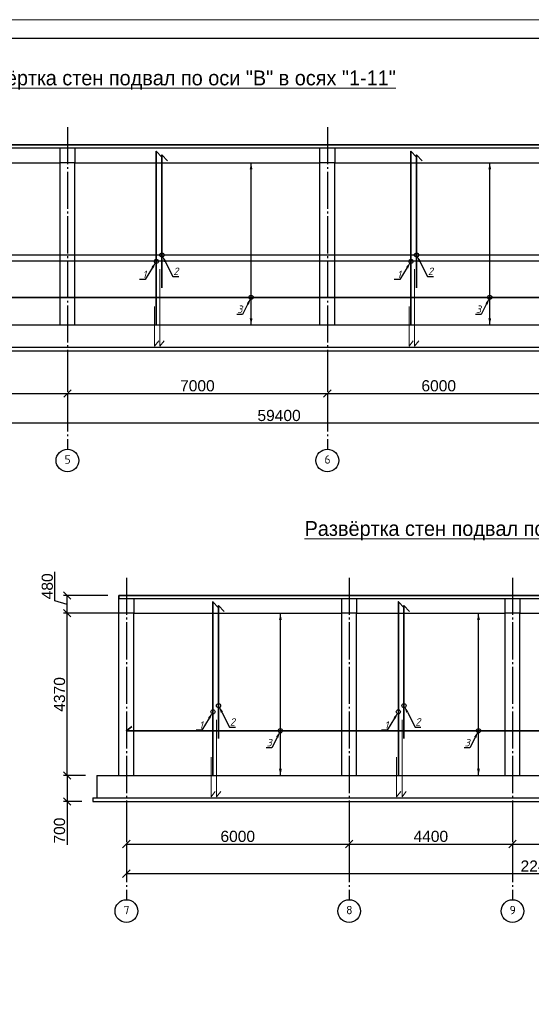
# Model space of a CAD drawing. Header units: millimetres. Extents: x -33345 to 4712671, y -3392 to 121473.
# Tile 227 of 256: x 1230331 to 1244112, y 59991 to 86501. Entities that reach past the tile are written whole.
import ezdxf
from ezdxf import colors
from ezdxf.entities.mleader import LeaderData, LeaderLine
from ezdxf.math import Vec2, Vec3

# ---------------------------------------------------------------- set-up
doc = ezdxf.new("R2010")
doc.units = ezdxf.units.MM
doc.linetypes.add('CENTER2', pattern=[28.575, 19.05, -3.175, 3.175, -3.175])
doc.linetypes.add('ГОСТ 2.303 5', pattern=[24, 20, -1.5, 1, -1.5])
doc.layers.add('00-Axes', color=1, linetype='CENTER2')
for name, color, linetype, lineweight in [('ACO-текст', 7, 'Continuous', 20), ('Lina', 7, 'Continuous', 20), ('w-Армирования', 172, 'Continuous', 30)]:
    doc.layers.add(name, color=color, linetype=linetype, lineweight=lineweight)
doc.styles.add('ISO', font='isocpeui.ttf')
doc.styles.add('ISOCPEUR_1.00', font='isocpeui.ttf')
doc.styles.get("Standard").update_dxf_attribs({"font": 'arial.ttf'})
doc.styles.add('X-U-RW-01$0$StyleROMANS', font='GOTHIC.TTF')
doc.styles.add('Текст1', font='isocpeui.ttf', dxfattribs={"height": 300})
doc.dimstyles.new('ISO-25$0', dxfattribs={"dimtxt": 300, "dimasz": 200, "dimexe": 100, "dimexo": 300, "dimgap": 50, "dimtad": 1, "dimdec": 0, "dimtxsty": 'Standard', "dimblk": 'OBLIQUE', "dimcen": 250, "dimadec": 0, "dimazin": 0, "dimtfac": 1, "dimtdec": 0, "dimtmove": 0, "dimatfit": 3, "dimldrblk": 'OBLIQUE', "dimfxl": 1.25, "dimarcsym": 0})

# ---------------------------------------------------------------- blocks, each defined once
blk = doc.blocks.new('awe4tD')
at = {"layer": 'Lina', "ltscale": 10}
blk.add_lwpolyline([(-44239015, 22734378), (-44314815, 22734378), (-44314815, 22776378), (-44239015, 22776378)], close=True, dxfattribs=at)
at = {"layer": 'Lina', "lineweight": 30, "ltscale": 10}
blk.add_lwpolyline([(-44239515, 22734878), (-44312815, 22734878), (-44312815, 22775878), (-44239515, 22775878)], close=True, dxfattribs=at)
blk = doc.blocks.new('_Oblique')
at = {"color": 0, "linetype": 'ByBlock', "lineweight": -2}
blk.add_line((-0.5, -0.5), (0.5, 0.5), dxfattribs=at)
blk = doc.blocks.new('*D1669')
at = {"color": 0, "lineweight": -2, "transparency": 16777216}
for p, q in [((1225618, 76739), (1225618, 76539)), ((1231618, 76739), (1231618, 76539)), ((1225618, 76439), (1231618, 76439))]:
    blk.add_line(p, q, dxfattribs=at)
at = {"layer": 'Defpoints', "color": 0, "transparency": 16777216}
for p in [(1225618, 76439), (1231618, 76439), (1231618, 76439)]:
    blk.add_point(p, dxfattribs=at)
at = {"color": 0, "lineweight": -2, "transparency": 16777216, "xscale": 200, "yscale": 200, "zscale": 200, "rotation": 180}
blk.add_blockref('_Oblique', (1225618, 76439), dxfattribs=at)
at = {"color": 0, "lineweight": -2, "transparency": 16777216, "xscale": 200, "yscale": 200, "zscale": 200}
blk.add_blockref('_Oblique', (1231618, 76439), dxfattribs=at)
at = {"color": 0, "lineweight": 0, "transparency": 16777216, "insert": (1228618, 76643), "char_height": 300, "attachment_point": 5}
blk.add_mtext('6000', dxfattribs=at)
blk = doc.blocks.new('*D1670')
at = {"color": 0, "lineweight": -2, "transparency": 16777216}
for p, q in [((1231618, 76739), (1231618, 76539)), ((1238618, 76739), (1238618, 76539)), ((1231618, 76439), (1238618, 76439))]:
    blk.add_line(p, q, dxfattribs=at)
at = {"layer": 'Defpoints', "color": 0, "transparency": 16777216}
for p in [(1231618, 76439), (1238618, 76439), (1238618, 76439)]:
    blk.add_point(p, dxfattribs=at)
at = {"color": 0, "lineweight": -2, "transparency": 16777216, "xscale": 200, "yscale": 200, "zscale": 200, "rotation": 180}
blk.add_blockref('_Oblique', (1231618, 76439), dxfattribs=at)
at = {"color": 0, "lineweight": -2, "transparency": 16777216, "xscale": 200, "yscale": 200, "zscale": 200}
blk.add_blockref('_Oblique', (1238618, 76439), dxfattribs=at)
at = {"color": 0, "lineweight": 0, "transparency": 16777216, "insert": (1235118, 76643), "char_height": 300, "attachment_point": 5}
blk.add_mtext('7000', dxfattribs=at)
blk = doc.blocks.new('*D1671')
at = {"color": 0, "lineweight": -2, "transparency": 16777216}
for p, q in [((1238618, 76739), (1238618, 76539)), ((1244618, 76739), (1244618, 76539)), ((1238618, 76439), (1244618, 76439))]:
    blk.add_line(p, q, dxfattribs=at)
at = {"layer": 'Defpoints', "color": 0, "transparency": 16777216}
for p in [(1238618, 76439), (1244618, 76439), (1244618, 76439)]:
    blk.add_point(p, dxfattribs=at)
at = {"color": 0, "lineweight": -2, "transparency": 16777216, "xscale": 200, "yscale": 200, "zscale": 200, "rotation": 180}
blk.add_blockref('_Oblique', (1238618, 76439), dxfattribs=at)
at = {"color": 0, "lineweight": -2, "transparency": 16777216, "xscale": 200, "yscale": 200, "zscale": 200}
blk.add_blockref('_Oblique', (1244618, 76439), dxfattribs=at)
at = {"color": 0, "lineweight": 0, "transparency": 16777216, "insert": (1241618, 76643), "char_height": 300, "attachment_point": 5}
blk.add_mtext('6000', dxfattribs=at)
blk = doc.blocks.new('*D1676')
at = {"color": 0, "lineweight": -2, "transparency": 16777216}
for p, q in [((1207618, 75939), (1207618, 75739)), ((1267018, 75939), (1267018, 75739)), ((1267018, 75639), (1207618, 75639))]:
    blk.add_line(p, q, dxfattribs=at)
at = {"layer": 'Defpoints', "color": 0, "transparency": 16777216}
for p in [(1207618, 75639), (1207618, 75639), (1267018, 75639)]:
    blk.add_point(p, dxfattribs=at)
at = {"color": 0, "lineweight": -2, "transparency": 16777216, "xscale": 200, "yscale": 200, "zscale": 200, "rotation": 180}
blk.add_blockref('_Oblique', (1207618, 75639), dxfattribs=at)
at = {"color": 0, "lineweight": -2, "transparency": 16777216, "xscale": 200, "yscale": 200, "zscale": 200}
blk.add_blockref('_Oblique', (1267018, 75639), dxfattribs=at)
at = {"color": 0, "lineweight": 0, "transparency": 16777216, "insert": (1237318, 75843), "char_height": 300, "attachment_point": 5}
blk.add_mtext('59400', dxfattribs=at)
blk = doc.blocks.new('*D1658')
at = {"color": 0, "lineweight": -2, "transparency": 16777216}
for p, q in [((1233205, 64607), (1233205, 64407)), ((1239205, 64607), (1239205, 64407)), ((1233205, 64307), (1239205, 64307))]:
    blk.add_line(p, q, dxfattribs=at)
at = {"layer": 'Defpoints', "color": 0, "transparency": 16777216}
for p in [(1233205, 64307), (1239205, 64307), (1239205, 64307)]:
    blk.add_point(p, dxfattribs=at)
at = {"color": 0, "lineweight": -2, "transparency": 16777216, "xscale": 200, "yscale": 200, "zscale": 200, "rotation": 180}
blk.add_blockref('_Oblique', (1233205, 64307), dxfattribs=at)
at = {"color": 0, "lineweight": -2, "transparency": 16777216, "xscale": 200, "yscale": 200, "zscale": 200}
blk.add_blockref('_Oblique', (1239205, 64307), dxfattribs=at)
at = {"color": 0, "lineweight": 0, "transparency": 16777216, "insert": (1236205, 64511), "char_height": 300, "attachment_point": 5}
blk.add_mtext('6000', dxfattribs=at)
blk = doc.blocks.new('*D1659')
at = {"color": 0, "lineweight": -2, "transparency": 16777216}
for p, q in [((1239205, 64607), (1239205, 64407)), ((1243605, 64607), (1243605, 64407)), ((1239205, 64307), (1243605, 64307))]:
    blk.add_line(p, q, dxfattribs=at)
at = {"layer": 'Defpoints', "color": 0, "transparency": 16777216}
for p in [(1239205, 64307), (1243605, 64307), (1243605, 64307)]:
    blk.add_point(p, dxfattribs=at)
at = {"color": 0, "lineweight": -2, "transparency": 16777216, "xscale": 200, "yscale": 200, "zscale": 200, "rotation": 180}
blk.add_blockref('_Oblique', (1239205, 64307), dxfattribs=at)
at = {"color": 0, "lineweight": -2, "transparency": 16777216, "xscale": 200, "yscale": 200, "zscale": 200}
blk.add_blockref('_Oblique', (1243605, 64307), dxfattribs=at)
at = {"color": 0, "lineweight": 0, "transparency": 16777216, "insert": (1241405, 64511), "char_height": 300, "attachment_point": 5}
blk.add_mtext('4400', dxfattribs=at)
blk = doc.blocks.new('*D1660')
at = {"color": 0, "lineweight": -2, "transparency": 16777216}
for p, q in [((1243605, 64607), (1243605, 64407)), ((1249605, 64607), (1249605, 64407)), ((1243605, 64307), (1249605, 64307))]:
    blk.add_line(p, q, dxfattribs=at)
at = {"layer": 'Defpoints', "color": 0, "transparency": 16777216}
for p in [(1243605, 64307), (1249605, 64307), (1249605, 64307)]:
    blk.add_point(p, dxfattribs=at)
at = {"color": 0, "lineweight": -2, "transparency": 16777216, "xscale": 200, "yscale": 200, "zscale": 200, "rotation": 180}
blk.add_blockref('_Oblique', (1243605, 64307), dxfattribs=at)
at = {"color": 0, "lineweight": -2, "transparency": 16777216, "xscale": 200, "yscale": 200, "zscale": 200}
blk.add_blockref('_Oblique', (1249605, 64307), dxfattribs=at)
at = {"color": 0, "lineweight": 0, "transparency": 16777216, "insert": (1246605, 64511), "char_height": 300, "attachment_point": 5}
blk.add_mtext('6000', dxfattribs=at)
blk = doc.blocks.new('*D1662')
at = {"color": 0, "lineweight": -2, "transparency": 16777216}
for p, q in [((1233205, 63807), (1233205, 63607)), ((1255605, 63807), (1255605, 63607)), ((1255605, 63507), (1233205, 63507))]:
    blk.add_line(p, q, dxfattribs=at)
at = {"layer": 'Defpoints', "color": 0, "transparency": 16777216}
for p in [(1233205, 63507), (1233205, 63507), (1255605, 63507)]:
    blk.add_point(p, dxfattribs=at)
at = {"color": 0, "lineweight": -2, "transparency": 16777216, "xscale": 200, "yscale": 200, "zscale": 200, "rotation": 180}
blk.add_blockref('_Oblique', (1233205, 63507), dxfattribs=at)
at = {"color": 0, "lineweight": -2, "transparency": 16777216, "xscale": 200, "yscale": 200, "zscale": 200}
blk.add_blockref('_Oblique', (1255605, 63507), dxfattribs=at)
at = {"color": 0, "lineweight": 0, "transparency": 16777216, "insert": (1244405, 63711), "char_height": 300, "attachment_point": 5}
blk.add_mtext('22400', dxfattribs=at)
blk = doc.blocks.new('*D1663')
at = {"color": 0, "lineweight": -2, "transparency": 16777216}
for p, q in [((1232105, 66149), (1231508, 66149)), ((1231608, 66149), (1231608, 65449)), ((1232005, 65449), (1231508, 65449)), ((1231608, 65449), (1231608, 64288))]:
    blk.add_line(p, q, dxfattribs=at)
at = {"layer": 'Defpoints', "color": 0, "transparency": 16777216}
for p in [(1231608, 66149), (1232405, 66149), (1232305, 65449)]:
    blk.add_point(p, dxfattribs=at)
at = {"color": 0, "lineweight": -2, "transparency": 16777216, "xscale": 200, "yscale": 200, "zscale": 200}
for p, rotation in [((1231608, 66149), 90), ((1231608, 65449), 270)]:
    blk.add_blockref('_Oblique', p, dxfattribs=dict(at, rotation=rotation))
at = {"color": 0, "transparency": 16777216, "insert": (1231405, 64668), "char_height": 300, "attachment_point": 5, "rotation": 90}
blk.add_mtext('700', dxfattribs=at)
blk = doc.blocks.new('*D1664')
at = {"color": 0, "lineweight": -2, "transparency": 16777216}
for p, q in [((1233105, 70519), (1231508, 70519)), ((1231608, 66149), (1231608, 70519)), ((1232105, 66149), (1231508, 66149))]:
    blk.add_line(p, q, dxfattribs=at)
at = {"layer": 'Defpoints', "color": 0, "transparency": 16777216}
for p in [(1231608, 70519), (1233405, 70519), (1232405, 66149)]:
    blk.add_point(p, dxfattribs=at)
at = {"color": 0, "lineweight": -2, "transparency": 16777216, "xscale": 200, "yscale": 200, "zscale": 200}
for p, rotation in [((1231608, 70519), 90), ((1231608, 66149), 270)]:
    blk.add_blockref('_Oblique', p, dxfattribs=dict(at, rotation=rotation))
at = {"color": 0, "transparency": 16777216, "insert": (1231405, 68334), "char_height": 300, "attachment_point": 5, "rotation": 90}
blk.add_mtext('4370', dxfattribs=at)
blk = doc.blocks.new('*D1665')
at = {"color": 0, "lineweight": -2, "transparency": 16777216}
for p, q in [((1231280, 70858), (1231280, 71631)), ((1231608, 70759), (1231280, 70858)), ((1232705, 70999), (1231508, 70999)), ((1231608, 70519), (1231608, 70999)), ((1233105, 70519), (1231508, 70519))]:
    blk.add_line(p, q, dxfattribs=at)
at = {"layer": 'Defpoints', "color": 0, "transparency": 16777216}
for p in [(1231608, 70999), (1233005, 70999), (1233405, 70519)]:
    blk.add_point(p, dxfattribs=at)
at = {"color": 0, "lineweight": -2, "transparency": 16777216, "xscale": 200, "yscale": 200, "zscale": 200}
for p, rotation in [((1231608, 70999), 90), ((1231608, 70519), 270)]:
    blk.add_blockref('_Oblique', p, dxfattribs=dict(at, rotation=rotation))
at = {"color": 0, "transparency": 16777216, "insert": (1231076, 71245), "char_height": 300, "attachment_point": 5, "rotation": 90}
blk.add_mtext('480', dxfattribs=at)

msp = doc.modelspace()

# ---------------------------------------------------------------- linework, layer by layer
at = {"color": 177, "lineweight": 30, "true_color": 0x293189}
for p, q in [((1207418.039, 83131.157), (1267218.039, 83131.157)), ((1225818.039, 82651.157), (1231418.039, 82651.157)), ((1231418.039, 78281.157), (1231418.039, 82651.157)), ((1231818.039, 78281.157), (1231818.039, 82651.157)), ((1231818.039, 82651.157), (1238418.039, 82651.157)), ((1238418.039, 78281.157), (1238418.039, 82651.157)), ((1238818.039, 78281.157), (1238818.039, 82651.157)), ((1238818.039, 82651.157), (1244418.039, 82651.157)), ((1206818.039, 78281.157), (1267818.039, 78281.157)), ((1206718.039, 77681.157), (1267918.039, 77681.157)), ((1206718.039, 77581.157), (1267918.039, 77581.157)), ((1233005.186, 66149.164), (1233005.186, 70999.164)), ((1233005.186, 70999.164), (1255805.186, 70999.164)), ((1233405.186, 66149.164), (1233405.186, 70519.164)), ((1233405.186, 70519.164), (1239005.186, 70519.164)), ((1239005.186, 66149.164), (1239005.186, 70519.164)), ((1239405.186, 66149.164), (1239405.186, 70519.164)), ((1239405.186, 70519.164), (1243405.186, 70519.164)), ((1243405.186, 66149.164), (1243405.186, 70519.164)), ((1243805.186, 66149.164), (1243805.186, 70519.164)), ((1243805.186, 70519.164), (1249405.186, 70519.164)), ((1232405.186, 66149.164), (1256405.186, 66149.164)), ((1232405.186, 66149.164), (1232405.186, 65549.164)), ((1232305.186, 65549.164), (1256505.186, 65549.164)), ((1232305.186, 65549.164), (1232305.186, 65449.164)), ((1232305.186, 65449.164), (1256505.186, 65449.164))]:
    msp.add_line(p, q, dxfattribs=at)
at = {"linetype": 'Continuous', "ltscale": 3}
for p, q in [((1236564.245, 78281.157), (1236564.245, 82651.157)), ((1242992.669, 78281.157), (1242992.669, 82651.157)), ((1266818.039, 80164.579), (1207818.039, 80164.579)), ((1266818.039, 79997.151), (1207818.039, 79997.151)), ((1237353.534, 66149.164), (1237353.534, 70519.164)), ((1242688.851, 66149.164), (1242688.851, 70519.164))]:
    msp.add_line(p, q, dxfattribs=at)
at = {"color": 152, "lineweight": 30}
for points in [[(1207418.039, 83051.157), (1267218.039, 83051.157), (1267218.039, 83131.157), (1207418.039, 83131.157)], [(1233005.186, 70919.164), (1255805.186, 70919.164), (1255805.186, 70999.164), (1233005.186, 70999.164)]]:
    msp.add_lwpolyline(points, close=True, dxfattribs=at)
at = {"color": 6, "lineweight": 30, "ltscale": 10}
for points in [[(1231418.039, 83051.157), (1231818.039, 83051.157), (1231818.039, 82651.157), (1231418.039, 82651.157)], [(1238418.039, 83051.157), (1238818.039, 83051.157), (1238818.039, 82651.157), (1238418.039, 82651.157)], [(1233005.186, 70919.164), (1233405.186, 70919.164), (1233405.186, 70519.164), (1233005.186, 70519.164)], [(1239005.186, 70919.164), (1239405.186, 70919.164), (1239405.186, 70519.164), (1239005.186, 70519.164)], [(1243405.186, 70919.164), (1243805.186, 70919.164), (1243805.186, 70519.164), (1243405.186, 70519.164)]]:
    msp.add_lwpolyline(points, close=True, dxfattribs=at)
at = {"linetype": 'Continuous', "ltscale": 3}
for centre in [(1234162.114, 80164.579), (1241021.144, 80164.579), (1234011.571, 79997.151), (1240870.601, 79997.151), (1236564.245, 79024.971), (1242992.669, 79024.971), (1235537.434, 67865.158), (1235687.977, 68032.586), (1240531.029, 67865.158), (1240681.573, 68032.586), (1237353.534, 67356.406), (1242688.851, 67356.406)]:
    msp.add_circle(centre, 56.25, dxfattribs=at)
for points in [[(1236564.245, 82651.157), (1236526.536, 82468.972), (1236601.953, 82468.972)], [(1242992.669, 82651.157), (1242954.961, 82468.972), (1243030.378, 82468.972)], [(1236564.245, 78281.157), (1236526.536, 78463.343), (1236601.953, 78463.343)], [(1242992.669, 78281.157), (1242954.961, 78463.343), (1243030.378, 78463.343)], [(1237353.534, 70519.164), (1237315.825, 70336.979), (1237391.242, 70336.979)], [(1242688.851, 70519.164), (1242651.142, 70336.979), (1242726.559, 70336.979)], [(1237353.534, 66149.164), (1237315.825, 66331.35), (1237391.242, 66331.35)], [(1242688.851, 66149.164), (1242651.142, 66331.35), (1242726.559, 66331.35)]]:
    msp.add_solid(points, dxfattribs=at)
at = {"layer": '00-Axes', "color": 251, "linetype": 'ГОСТ 2.303 5', "ltscale": 50, "true_color": 0x636466}
for points in [[(1231618.039, 83609.279), (1231618.039, 74939.438)], [(1238618.039, 83609.279), (1238618.039, 74939.438)], [(1238618.039, 83609.279), (1238618.039, 74939.438)], [(1233205.186, 71477.286), (1233205.186, 62807.445)], [(1239205.186, 71477.286), (1239205.186, 62807.445)], [(1243605.186, 71477.286), (1243605.186, 62807.445)]]:
    msp.add_lwpolyline(points, dxfattribs=at)
at = {"layer": '00-Axes', "color": 219, "linetype": 'ByBlock', "ltscale": 100, "true_color": 0x642165}
for centre in [(1231618.039, 74633.478), (1238618.039, 74633.478), (1238618.039, 74633.478), (1233205.186, 62501.485), (1239205.186, 62501.485), (1243605.186, 62501.485)]:
    msp.add_circle(centre, 305.96, dxfattribs=at)
at = {"layer": 'w-Армирования', "color": 0, "lineweight": 35, "ltscale": 100}
for points in [[(1234011.571, 78281.157), (1234011.571, 82959.975), (1234164.348, 82801.675)], [(1234162.114, 79281.157), (1234162.114, 82859.975), (1234314.892, 82701.675)], [(1240870.601, 78281.157), (1240870.601, 82959.975), (1241023.379, 82801.675)], [(1241021.144, 79281.157), (1241021.144, 82859.975), (1241173.922, 82701.675)], [(1266884.283, 79138.822), (1267018.039, 79024.852), (1207618.039, 79024.408), (1207764.246, 79139.787)], [(1235537.434, 66149.164), (1235537.434, 70827.982), (1235690.212, 70669.682)], [(1240531.029, 66149.164), (1240531.029, 70827.982), (1240683.807, 70669.682)], [(1235687.977, 67149.164), (1235687.977, 70727.982), (1235840.755, 70569.682)], [(1240681.573, 67149.164), (1240681.573, 70727.982), (1240834.351, 70569.682)], [(1255471.43, 67470.514), (1255605.186, 67356.544), (1233205.186, 67356.375), (1233351.393, 67471.754)]]:
    msp.add_lwpolyline(points, dxfattribs=at)
at = {"layer": 'w-Армирования', "lineweight": 0, "ltscale": 100}
for points in [[(1234109.946, 79781.157), (1234109.946, 77708.834), (1234225.324, 77855.04)], [(1240968.976, 79781.157), (1240968.976, 77708.834), (1241084.354, 77855.04)], [(1233959.402, 78781.157), (1233959.402, 77708.834), (1234074.78, 77855.04)], [(1240818.432, 78781.157), (1240818.432, 77708.834), (1240933.811, 77855.04)], [(1235635.809, 67649.164), (1235635.809, 65576.841), (1235751.187, 65723.048)], [(1240629.404, 67649.164), (1240629.404, 65576.841), (1240744.783, 65723.048)], [(1235485.265, 66649.164), (1235485.265, 65576.841), (1235600.644, 65723.048)], [(1240478.861, 66649.164), (1240478.861, 65576.841), (1240594.239, 65723.048)]]:
    msp.add_lwpolyline(points, dxfattribs=at)

# ---------------------------------------------------------------- block references
msp.add_blockref('awe4tD', (45517406.511, -22689876.566))

# ---------------------------------------------------------------- texts
at = {"insert": (351439.431, 62275.551), "char_height": 500, "width": 9875.6458, "attachment_point": 1, "style": 'ISO'}
msp.add_mtext('\\pi4343.31532;{\\LА-А\\P\\pi0;Армирование приямка. M 1:20}', dxfattribs=at)
at = {"layer": '00-Axes', "color": 219, "linetype": 'ByBlock', "ltscale": 100, "true_color": 0x642165, "char_height": 226.05869, "attachment_point": 1, "style": 'ISOCPEUR_1.00'}
for s, insert in [('\\pxqc;{\\fISOCPEUR|b0|i0|c204|p34;5}', (1231236.873, 74773.283)), ('\\pxqc;{\\fISOCPEUR|b0|i0|c204|p34;6}', (1238236.873, 74773.283)), ('\\pxqc;{\\fISOCPEUR|b0|i0|c204|p34;7}', (1232824.02, 62641.29)), ('\\pxqc;{\\fISOCPEUR|b0|i0|c204|p34;8}', (1238824.02, 62641.29)), ('\\pxqc;{\\fISOCPEUR|b0|i0|c204|p34;9}', (1243224.02, 62641.29))]:
    msp.add_mtext_dynamic_manual_height_columns(s, width=772.47909, gutter_width=706.433, heights=[0], dxfattribs=dict(at, insert=insert))
at = {"layer": 'ACO-текст', "char_height": 400, "width": 15252.33748, "attachment_point": 5, "line_spacing_factor": 0.9, "style": 'X-U-RW-01$0$StyleROMANS'}
for s, insert in [('\\pxt22;{\\L\\C0;Развёртка стен подвал по оси "В" в осях "1-11"}', (1234618.571, 84873.537)), ('\\pxt22;{\\L\\C0;Развёртка стен подвал по оси "А\\\\1" в осях "7-11"}', (1244071.069, 72741.544))]:
    msp.add_mtext(s, dxfattribs=dict(at, insert=insert))

# ---------------------------------------------------------------- dimensions: what is measured, and where the dimension line sits
at = {"color": 18, "lineweight": 0, "true_color": 0x000000}
for base, p1, p2, picture, middle in [((1231618.039, 76439.438), (1225618.039, 76439.438), (1231618.039, 76439.438), '*D1669', (1228618.039, 76642.61)), ((1238618.039, 76439.438), (1231618.039, 76439.438), (1238618.039, 76439.438), '*D1670', (1235118.039, 76642.61)), ((1244618.039, 76439.438), (1238618.039, 76439.438), (1244618.039, 76439.438), '*D1671', (1241618.039, 76642.61)), ((1207618.039, 75639.438), (1267018.039, 75639.438), (1207618.039, 75639.438), '*D1676', (1237318.039, 75842.61)), ((1239205.186, 64307.445), (1233205.186, 64307.445), (1239205.186, 64307.445), '*D1658', (1236205.186, 64510.617)), ((1243605.186, 64307.445), (1239205.186, 64307.445), (1243605.186, 64307.445), '*D1659', (1241405.186, 64510.617)), ((1249605.186, 64307.445), (1243605.186, 64307.445), (1249605.186, 64307.445), '*D1660', (1246605.186, 64510.617)), ((1233205.186, 63507.445), (1255605.186, 63507.445), (1233205.186, 63507.445), '*D1662', (1244405.186, 63710.617))]:
    dim = msp.add_linear_dim(base=base, p1=p1, p2=p2, dimstyle='ISO-25$0', dxfattribs=at)
    dim.commit()
    dim.dimension.update_dxf_attribs({"geometry": picture, "text_midpoint": middle})
for base, p1, p2, picture, middle in [((1231607.795, 70999.164), (1233405.186, 70519.164), (1233005.186, 70999.164), '*D1665', (1231076.451, 70907.616)), ((1231607.795, 70519.164), (1232405.186, 66149.164), (1233405.186, 70519.164), '*D1664', (1231404.52, 68334.164))]:
    dim = msp.add_linear_dim(base=base, p1=p1, p2=p2, angle=90, dimstyle='ISO-25$0', override={"dimtmove": 1})
    dim.commit()
    dim.dimension.update_dxf_attribs({"geometry": picture, "text_midpoint": middle})
dim = msp.add_linear_dim(base=(1231607.795, 66149.164), p1=(1232305.186, 65449.164), p2=(1232405.186, 66149.164), angle=90, dimstyle='ISO-25$0')
dim.commit()
dim.dimension.update_dxf_attribs({"geometry": '*D1663', "text_midpoint": (1231607.795, 64667.881), "dimtype": 160})

# ---------------------------------------------------------------- leaders
at = {"color": 244, "lineweight": 25, "true_color": 0x991b1e}
ml = msp.add_multileader_mtext('Standard', dxfattribs=at)
ml.set_content('2', color=(153, 27, 30), style='Текст1')
ml.set_leader_properties()
ml.build(insert=Vec2(0, 0))
ml.multileader.update_dxf_attribs({"text_left_attachment_type": 6, "text_right_attachment_type": 6, "dogleg_length": 0.36, "arrow_head_size": 200})
ctx = ml.context
ctx.base_point, ctx.char_height, ctx.arrow_head_size, ctx.plane_origin = Vec3(1234460.124, 79587.255), 200, 200, Vec3(1233739.619, 79794.945)
ctx.left_attachment, ctx.right_attachment, ctx.text_align_type = 6, 6, 2
notes = []
notes.append((ctx, [(1, (1, 1, 0), (1234459.764, 79587.255), (1, 0), 0.36, [(0, [(1234162.114, 80164.579)], 0, [])])]))
ctx.mtext.insert, ctx.mtext.alignment, ctx.mtext.flow_direction = Vec3(1234604.094, 79827.255), 3, 5
ml = msp.add_multileader_mtext('Standard', dxfattribs=at)
ml.set_content('2', color=(153, 27, 30), style='Текст1')
ml.set_leader_properties()
ml.build(insert=Vec2(0, 0))
ml.multileader.update_dxf_attribs({"text_left_attachment_type": 6, "text_right_attachment_type": 6, "dogleg_length": 0.36, "arrow_head_size": 200})
ctx = ml.context
ctx.base_point, ctx.char_height, ctx.arrow_head_size, ctx.plane_origin = Vec3(1241319.154, 79587.255), 200, 200, Vec3(1240598.649, 79794.945)
ctx.left_attachment, ctx.right_attachment, ctx.text_align_type = 6, 6, 2
notes.append((ctx, [(1, (1, 1, 0), (1241318.794, 79587.255), (1, 0), 0.36, [(0, [(1241021.144, 80164.579)], 0, [])])]))
ctx.mtext.insert, ctx.mtext.alignment, ctx.mtext.flow_direction = Vec3(1241463.124, 79827.255), 3, 5
ml = msp.add_multileader_mtext('Standard', dxfattribs=at)
ml.set_content('1', color=(153, 27, 30), style='Текст1')
ml.set_leader_properties()
ml.build(insert=Vec2(0, 0))
ml.multileader.update_dxf_attribs({"text_left_attachment_type": 6, "text_right_attachment_type": 6, "dogleg_length": 0.36, "arrow_head_size": 200})
ctx = ml.context
ctx.base_point, ctx.char_height, ctx.arrow_head_size, ctx.plane_origin = Vec3(1233636.985, 79504.016), 200, 200, Vec3(1234434.066, 80366.786)
ctx.left_attachment, ctx.right_attachment = 6, 6
notes.append((ctx, [(1, (1, 1, 0), (1233713.92, 79504.016), (-1, 0), 0.36, [(0, [(1234011.571, 79997.151)], 0, [])])]))
ctx.mtext.insert, ctx.mtext.flow_direction = Vec3(1233638.985, 79744.016), 5
ml = msp.add_multileader_mtext('Standard', dxfattribs=at)
ml.set_content('1', color=(153, 27, 30), style='Текст1')
ml.set_leader_properties()
ml.build(insert=Vec2(0, 0))
ml.multileader.update_dxf_attribs({"text_left_attachment_type": 6, "text_right_attachment_type": 6, "dogleg_length": 0.36, "arrow_head_size": 200})
ctx = ml.context
ctx.base_point, ctx.char_height, ctx.arrow_head_size, ctx.plane_origin = Vec3(1240496.015, 79504.016), 200, 200, Vec3(1241293.096, 80366.786)
ctx.left_attachment, ctx.right_attachment = 6, 6
notes.append((ctx, [(1, (1, 1, 0), (1240572.951, 79504.016), (-1, 0), 0.36, [(0, [(1240870.601, 79997.151)], 0, [])])]))
ctx.mtext.insert, ctx.mtext.flow_direction = Vec3(1240498.015, 79744.016), 5
at = {"lineweight": 25}
ml = msp.add_multileader_mtext('Standard', dxfattribs=at)
ml.set_content('3', color=256, style='Текст1')
ml.set_leader_properties()
ml.build(insert=Vec2(0, 0))
ml.multileader.update_dxf_attribs({"text_left_attachment_type": 6, "text_right_attachment_type": 6, "dogleg_length": 0.36, "arrow_head_size": 200})
ctx = ml.context
ctx.base_point, ctx.char_height, ctx.arrow_head_size, ctx.plane_origin = Vec3(1236187.427, 78565.946), 200, 200, Vec3(1236342.021, 79627.613)
ctx.left_attachment, ctx.right_attachment, ctx.text_align_type = 6, 6, 2
notes.append((ctx, [(0, (1, 1, 0), (1236333.605, 78565.946), (-1, 0), 0.36, [(0, [(1236566.039, 79024.973)], 0, [])])]))
ctx.mtext.insert, ctx.mtext.alignment, ctx.mtext.flow_direction = Vec3(1236331.245, 78805.946), 3, 5
ml = msp.add_multileader_mtext('Standard', dxfattribs=at)
ml.set_content('3', color=256, style='Текст1')
ml.set_leader_properties()
ml.build(insert=Vec2(0, 0))
ml.multileader.update_dxf_attribs({"text_left_attachment_type": 6, "text_right_attachment_type": 6, "dogleg_length": 0.36, "arrow_head_size": 200})
ctx = ml.context
ctx.base_point, ctx.char_height, ctx.arrow_head_size, ctx.plane_origin = Vec3(1242615.852, 78565.946), 200, 200, Vec3(1242770.445, 79627.613)
ctx.left_attachment, ctx.right_attachment, ctx.text_align_type = 6, 6, 2
notes.append((ctx, [(0, (1, 1, 0), (1242762.03, 78565.946), (-1, 0), 0.36, [(0, [(1242994.463, 79024.973)], 0, [])])]))
ctx.mtext.insert, ctx.mtext.alignment, ctx.mtext.flow_direction = Vec3(1242759.67, 78805.946), 3, 5
at = {"color": 244, "lineweight": 25, "true_color": 0x991b1e}
ml = msp.add_multileader_mtext('Standard', dxfattribs=at)
ml.set_content('2', color=(153, 27, 30), style='Текст1')
ml.set_leader_properties()
ml.build(insert=Vec2(0, 0))
ml.multileader.update_dxf_attribs({"text_left_attachment_type": 6, "text_right_attachment_type": 6, "dogleg_length": 0.36, "arrow_head_size": 200})
ctx = ml.context
ctx.base_point, ctx.char_height, ctx.arrow_head_size, ctx.plane_origin = Vec3(1235985.987, 67455.262), 200, 200, Vec3(1235265.482, 67662.952)
ctx.left_attachment, ctx.right_attachment, ctx.text_align_type = 6, 6, 2
notes.append((ctx, [(1, (1, 1, 0), (1235985.627, 67455.262), (1, 0), 0.36, [(0, [(1235687.977, 68032.586)], 0, [])])]))
ctx.mtext.insert, ctx.mtext.alignment, ctx.mtext.flow_direction = Vec3(1236129.957, 67695.262), 3, 5
ml = msp.add_multileader_mtext('Standard', dxfattribs=at)
ml.set_content('2', color=(153, 27, 30), style='Текст1')
ml.set_leader_properties()
ml.build(insert=Vec2(0, 0))
ml.multileader.update_dxf_attribs({"text_left_attachment_type": 6, "text_right_attachment_type": 6, "dogleg_length": 0.36, "arrow_head_size": 200})
ctx = ml.context
ctx.base_point, ctx.char_height, ctx.arrow_head_size, ctx.plane_origin = Vec3(1240979.583, 67455.262), 200, 200, Vec3(1240259.078, 67662.952)
ctx.left_attachment, ctx.right_attachment, ctx.text_align_type = 6, 6, 2
notes.append((ctx, [(1, (1, 1, 0), (1240979.223, 67455.262), (1, 0), 0.36, [(0, [(1240681.573, 68032.586)], 0, [])])]))
ctx.mtext.insert, ctx.mtext.alignment, ctx.mtext.flow_direction = Vec3(1241123.553, 67695.262), 3, 5
ml = msp.add_multileader_mtext('Standard', dxfattribs=at)
ml.set_content('1', color=(153, 27, 30), style='Текст1')
ml.set_leader_properties()
ml.build(insert=Vec2(0, 0))
ml.multileader.update_dxf_attribs({"text_left_attachment_type": 6, "text_right_attachment_type": 6, "dogleg_length": 0.36, "arrow_head_size": 200})
ctx = ml.context
ctx.base_point, ctx.char_height, ctx.arrow_head_size, ctx.plane_origin = Vec3(1235162.848, 67372.023), 200, 200, Vec3(1235959.929, 68234.793)
ctx.left_attachment, ctx.right_attachment = 6, 6
notes.append((ctx, [(1, (1, 1, 0), (1235239.784, 67372.023), (-1, 0), 0.36, [(0, [(1235537.434, 67865.158)], 0, [])])]))
ctx.mtext.insert, ctx.mtext.flow_direction = Vec3(1235164.848, 67612.023), 5
ml = msp.add_multileader_mtext('Standard', dxfattribs=at)
ml.set_content('1', color=(153, 27, 30), style='Текст1')
ml.set_leader_properties()
ml.build(insert=Vec2(0, 0))
ml.multileader.update_dxf_attribs({"text_left_attachment_type": 6, "text_right_attachment_type": 6, "dogleg_length": 0.36, "arrow_head_size": 200})
ctx = ml.context
ctx.base_point, ctx.char_height, ctx.arrow_head_size, ctx.plane_origin = Vec3(1240156.443, 67372.023), 200, 200, Vec3(1240953.524, 68234.793)
ctx.left_attachment, ctx.right_attachment = 6, 6
notes.append((ctx, [(1, (1, 1, 0), (1240233.379, 67372.023), (-1, 0), 0.36, [(0, [(1240531.029, 67865.158)], 0, [])])]))
ctx.mtext.insert, ctx.mtext.flow_direction = Vec3(1240158.443, 67612.023), 5
at = {"lineweight": 25}
ml = msp.add_multileader_mtext('Standard', dxfattribs=at)
ml.set_content('3', color=256, style='Текст1')
ml.set_leader_properties()
ml.build(insert=Vec2(0, 0))
ml.multileader.update_dxf_attribs({"text_left_attachment_type": 6, "text_right_attachment_type": 6, "dogleg_length": 0.36, "arrow_head_size": 200})
ctx = ml.context
ctx.base_point, ctx.char_height, ctx.arrow_head_size, ctx.plane_origin = Vec3(1236976.716, 66897.382), 200, 200, Vec3(1237131.31, 67959.049)
ctx.left_attachment, ctx.right_attachment, ctx.text_align_type = 6, 6, 2
notes.append((ctx, [(0, (1, 1, 0), (1237122.894, 66897.382), (-1, 0), 0.36, [(0, [(1237355.327, 67356.408)], 0, [])])]))
ctx.mtext.insert, ctx.mtext.alignment, ctx.mtext.flow_direction = Vec3(1237120.534, 67137.382), 3, 5
ml = msp.add_multileader_mtext('Standard', dxfattribs=at)
ml.set_content('3', color=256, style='Текст1')
ml.set_leader_properties()
ml.build(insert=Vec2(0, 0))
ml.multileader.update_dxf_attribs({"text_left_attachment_type": 6, "text_right_attachment_type": 6, "dogleg_length": 0.36, "arrow_head_size": 200})
ctx = ml.context
ctx.base_point, ctx.char_height, ctx.arrow_head_size, ctx.plane_origin = Vec3(1242312.033, 66897.382), 200, 200, Vec3(1242466.626, 67959.049)
ctx.left_attachment, ctx.right_attachment, ctx.text_align_type = 6, 6, 2
notes.append((ctx, [(0, (1, 1, 0), (1242458.211, 66897.382), (-1, 0), 0.36, [(0, [(1242690.644, 67356.408)], 0, [])])]))
ctx.mtext.insert, ctx.mtext.alignment, ctx.mtext.flow_direction = Vec3(1242455.851, 67137.382), 3, 5
for ctx, leaders in notes:
    for number, flags, end, landing, length, lines in leaders:
        leader = LeaderData()
        leader.index, (leader.has_last_leader_line, leader.has_dogleg_vector, leader.attachment_direction) = number, flags
        leader.last_leader_point, leader.dogleg_vector, leader.dogleg_length = Vec3(end), Vec3(landing), length
        for number, points, colour, breaks in lines:
            line = LeaderLine()
            line.index, line.vertices, line.color, line.breaks = number, Vec3.list(points), colors.encode_raw_color(colour), breaks
            leader.lines.append(line)
        ctx.leaders.append(leader)

doc.saveas('drawing.dxf')
